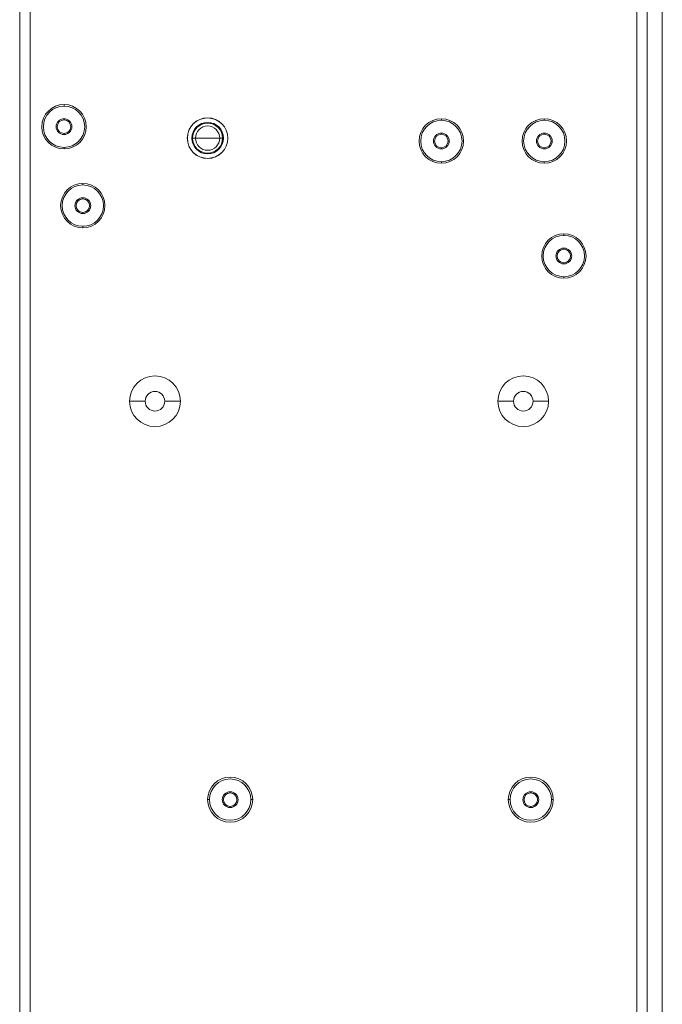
# Model space of a CAD drawing. Header units: millimetres. Extents: x 39 to 1680, y 50 to 804.
# Tile 37 of 68: x 712 to 798, y 312 to 443. Entities that reach past the tile are written whole.
import ezdxf

# ---------------------------------------------------------------- set-up
doc = ezdxf.new("R2010")
doc.units = ezdxf.units.MM
doc.header["$MEASUREMENT"] = 0
doc.layers.get('0').update_dxf_attribs({"lineweight": 25})

msp = doc.modelspace()

# ---------------------------------------------------------------- linework, layer by layer
at = {"color": 0, "linetype": 'Continuous', "lineweight": 0, "extrusion": (1, -4.93038e-32, -2.22045e-16)}
for p, q in [((712.157, 84.585), (712.157, 495.742)), ((713.557, 84.327), (713.557, 496.198)), ((794.257, 84.177), (794.257, 496.189)), ((795.657, 496.289), (795.657, 95.689)), ((797.657, 496.289), (797.657, 95.689)), ((718.057, 432.159), (718.057, 431.959)), ((718.057, 430.109), (718.057, 430.259)), ((768.257, 430.259), (768.257, 430.059)), ((781.957, 430.259), (781.957, 430.059)), ((768.257, 428.209), (768.257, 428.359)), ((781.957, 428.209), (781.957, 428.359)), ((718.057, 428.309), (718.057, 428.159)), ((734.452, 427.689), (734.467, 427.689)), ((735.541, 427.689), (735.157, 427.689)), ((735.541, 427.689), (737.157, 427.689)), ((737.157, 427.689), (738.773, 427.689)), ((739.157, 427.689), (738.773, 427.689)), ((739.847, 427.689), (739.862, 427.689)), ((718.057, 426.259), (718.057, 426.459)), ((768.257, 426.409), (768.257, 426.259)), ((781.957, 426.409), (781.957, 426.259)), ((768.257, 424.359), (768.257, 424.559)), ((781.957, 424.359), (781.957, 424.559)), ((720.557, 421.659), (720.557, 421.459)), ((720.557, 419.609), (720.557, 419.759)), ((720.557, 417.809), (720.557, 417.659)), ((720.557, 415.759), (720.557, 415.959)), ((784.557, 414.959), (784.557, 414.759)), ((784.557, 412.909), (784.557, 413.059)), ((784.557, 411.109), (784.557, 410.959)), ((784.557, 409.059), (784.557, 409.259)), ((726.778, 392.689), (728.857, 392.689)), ((733.535, 392.689), (731.457, 392.689)), ((775.778, 392.689), (777.857, 392.689)), ((782.535, 392.689), (780.457, 392.689)), ((740.157, 340.589), (740.157, 340.739)), ((780.157, 340.589), (780.157, 340.739)), ((737.157, 339.689), (737.407, 339.689)), ((743.157, 339.689), (742.907, 339.689)), ((777.157, 339.689), (777.407, 339.689)), ((783.157, 339.689), (782.907, 339.689)), ((740.157, 338.789), (740.157, 338.639)), ((780.157, 338.789), (780.157, 338.639))]:
    msp.add_line(p, q, dxfattribs=at)
at = {"color": 0, "linetype": 'Continuous', "lineweight": 0, "extrusion": (-2.22045e-16, 1.09476e-47, -1)}
for centre, radius, start, end in [((-718.057, 429.209), 2.95, 270, 90), ((-718.057, 429.209), 2.95, 90, 270), ((-718.057, 429.209), 2.75, 90, 270), ((-718.057, 429.209), 1.05, 90, 270), ((-718.057, 429.209), 0.9, 90, 270), ((-737.157, 427.689), 2.1, 0, 180), ((-737.157, 427.689), 2, 0, 180), ((-768.257, 427.309), 2.95, 270, 90), ((-768.257, 427.309), 2.95, 90, 270), ((-768.257, 427.309), 2.75, 90, 270), ((-781.957, 427.309), 2.95, 270, 90), ((-781.957, 427.309), 2.95, 90, 270), ((-781.957, 427.309), 2.75, 90, 270), ((-737.157, 427.689), 1.616, 0, 180), ((-768.257, 427.309), 1.05, 90, 270), ((-781.957, 427.309), 1.05, 90, 270), ((-737.157, 427.689), 2.1, 180, 0), ((-737.157, 427.689), 2, 180, 0), ((-737.157, 427.689), 1.616, 180, 0), ((-768.257, 427.309), 0.9, 90, 270), ((-781.957, 427.309), 0.9, 90, 270), ((-720.557, 418.709), 2.95, 270, 90), ((-720.557, 418.709), 2.95, 90, 270), ((-720.557, 418.709), 2.75, 90, 270), ((-720.557, 418.709), 1.05, 90, 270), ((-720.557, 418.709), 0.9, 90, 270), ((-784.557, 412.009), 2.95, 270, 90), ((-784.557, 412.009), 2.95, 90, 270), ((-784.557, 412.009), 2.75, 90, 270), ((-784.557, 412.009), 1.05, 90, 270), ((-784.557, 412.009), 0.9, 90, 270), ((-730.157, 392.689), 3.378, 360, 180), ((-779.157, 392.689), 3.378, 360, 180), ((-730.157, 392.689), 3.378, 180, 360), ((-779.157, 392.689), 3.378, 180, 360), ((-740.157, 339.689), 3, 360, 180), ((-740.157, 339.689), 2.75, 90, 270), ((-780.157, 339.689), 3, 360, 180), ((-780.157, 339.689), 2.75, 90, 270), ((-740.157, 339.689), 1.05, 90, 270), ((-740.157, 339.689), 0.9, 90, 270), ((-780.157, 339.689), 1.05, 90, 270), ((-780.157, 339.689), 0.9, 90, 270), ((-740.157, 339.689), 3, 180, 360), ((-780.157, 339.689), 3, 180, 360)]:
    msp.add_arc(centre, radius, start, end, dxfattribs=at)
at = {"color": 0, "linetype": 'Continuous', "lineweight": 0}
for centre, radius, start, end in [((718.057, 429.209), 2.75, 90, 270), ((718.057, 429.209), 1.05, 90, 270), ((718.057, 429.209), 0.9, 90, 270), ((737.157, 427.689), 2.705, 90, 270), ((737.157, 427.689), 2.69, 360, 180), ((737.157, 427.689), 2.705, 270, 90), ((768.257, 427.309), 2.75, 90, 270), ((781.957, 427.309), 2.75, 90, 270), ((768.257, 427.309), 1.05, 90, 270), ((781.957, 427.309), 1.05, 90, 270), ((737.157, 427.689), 2.69, 180, 0), ((768.257, 427.309), 0.9, 90, 270), ((781.957, 427.309), 0.9, 90, 270), ((720.557, 418.709), 2.75, 90, 270), ((720.557, 418.709), 1.05, 90, 270), ((720.557, 418.709), 0.9, 90, 270), ((784.557, 412.009), 2.75, 90, 270), ((784.557, 412.009), 1.05, 90, 270), ((784.557, 412.009), 0.9, 90, 270), ((730.157, 392.689), 1.3, 0, 180), ((779.157, 392.689), 1.3, 0, 180), ((730.157, 392.689), 1.3, 180, 0), ((779.157, 392.689), 1.3, 180, 0), ((740.157, 339.689), 2.75, 90, 270), ((780.157, 339.689), 2.75, 90, 270), ((740.157, 339.689), 1.05, 90, 270), ((740.157, 339.689), 0.9, 90, 270), ((780.157, 339.689), 1.05, 90, 270), ((780.157, 339.689), 0.9, 90, 270)]:
    msp.add_arc(centre, radius, start, end, dxfattribs=at)

doc.saveas('drawing.dxf')
